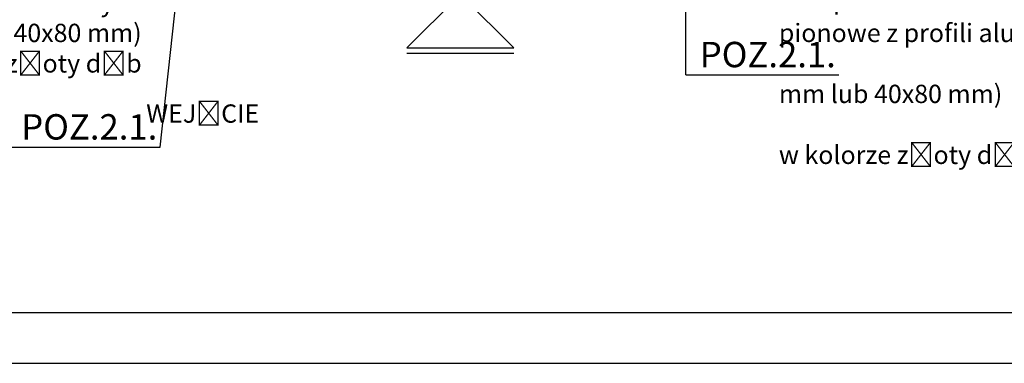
# Model space of a CAD drawing. Header units: millimetres. Extents: x 6528 to 149658, y 3342 to 12852.
# Tile 92 of 122: x 79836 to 80804, y 5984 to 6323. Entities that reach past the tile are written whole.
import ezdxf

# ---------------------------------------------------------------- set-up
doc = ezdxf.new("R2010")
doc.units = ezdxf.units.MM
doc.layers.add('inne', color=7, linetype='Continuous')
doc.styles.get("Standard").update_dxf_attribs({"font": 'arial.ttf'})

msp = doc.modelspace()

# ---------------------------------------------------------------- linework, layer by layer
for p, q in [((79973.839, 6196.999), (80043.851, 6835.671)), ((80490.751, 6268.183), (80490.751, 6835.671)), ((80490.751, 6268.183), (80640.84, 6268.183)), ((79823.749, 6196.999), (79973.839, 6196.999)), ((76868.505, 6034.38), (83408.505, 6034.38)), ((76818.505, 5984.38), (83458.505, 5984.38))]:
    msp.add_line(p, q)
at = {"layer": 'inne', "lineweight": 30}
for p, q in [((80269.041, 6347.393), (80216.416, 6294.769)), ((80269.041, 6347.393), (80321.665, 6294.769)), ((80216.416, 6294.769), (80321.665, 6294.769)), ((80216.416, 6289.769), (80321.665, 6289.769))]:
    msp.add_line(p, q, dxfattribs=at)

# ---------------------------------------------------------------- texts
for s, width, insert, char_height, attachment_point in [('\\pi88.37502;Lamele pionowe z profili aluminiowych \\P\\pi152.13014;(50x80 mm lub 40x80 mm)\\P\\pi100.79453;drewnopodobne w kolorze złoty dąb', 600.89193, (78733.068, 6471.213), 18, 1), ('Lamele pionowe z profili aluminiowych ^J(50x80 mm lub 40x80 mm)\\Pdrewnopodobne w kolorze złoty dąb', 600.89193, (79955.634, 6348.58), 18, 3), ('\\pi88.37502;Lamele pionowe z profili aluminiowych \\P\\pi152.13014;(50x80 mm lub 40x80 mm)\\P\\pi100.79453;drewnopodobne w kolorze złoty dąb', 600.89193, (80582.068, 6348.58), 18, 1), ('POZ.2.1.', 152.53634, (80638.03, 6300.788), 25, 3), ('\\pi137.23041;PROJEKTOWANE WEJŚCIE', 600.89193, (79960.135, 6269.214), 18, 1), ('POZ.2.1.', 152.53634, (79971.028, 6229.604), 25, 3)]:
    msp.add_mtext_dynamic_manual_height_columns(s, width=width, gutter_width=12.5, heights=[0], dxfattribs=dict(insert=insert, char_height=char_height, attachment_point=attachment_point))

doc.saveas('drawing.dxf')
